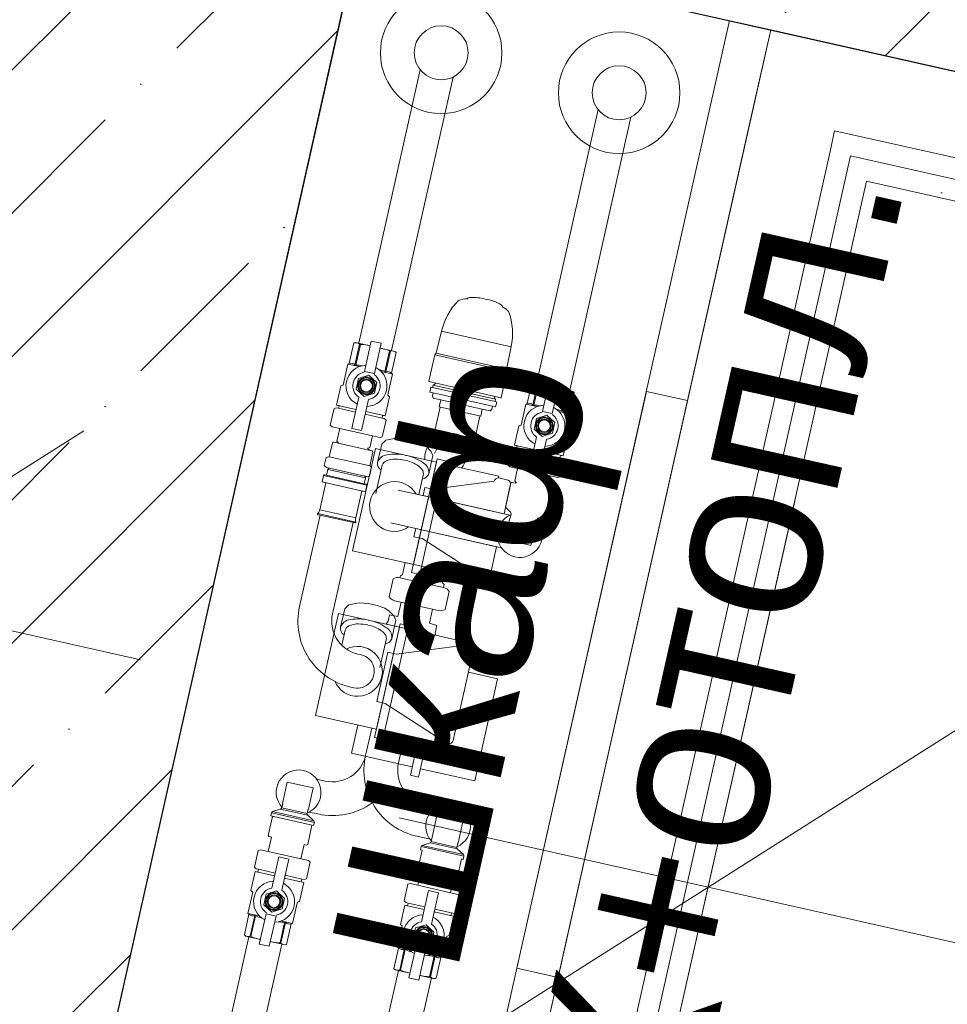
# Model space of a CAD drawing. Header units: millimetres. Extents: x -7145539 to 8272368, y 6117771 to 6337028.
# Tile 189 of 213: x -6867582 to -6867033, y 6145272 to 6145855. Entities that reach past the tile are written whole.
import ezdxf

# ---------------------------------------------------------------- set-up
doc = ezdxf.new("R2010")
doc.units = ezdxf.units.MM
doc.header["$MEASUREMENT"] = 0
for name, color, linetype in [('S - МОП.АР', 7, 'Continuous'), ('АР-Стены_внутренние_пилоны.АР', 7, 'Continuous'), ('АР-Стены_Перегородки_100_.АР', 7, 'Continuous'), ('АР-Стены_Перегородки_шахты_.АР', 7, 'Continuous'), ('АР-Чертеж-Размеры.АР', 7, 'Continuous')]:
    doc.layers.add(name, color=color, linetype=linetype)
for name, color, linetype, lineweight in [('АР-Стены_внутренние_пилоны.АР_Ном._пера__1', 7, 'Continuous', 15), ('АР-Стены_Перегородки_100_.АР_Ном._пера__1', 7, 'Continuous', 15), ('АР-Стены_Перегородки_шахты_.АР_Ном._пера__1', 7, 'Continuous', 15), ('АР-Чертеж-Размеры.АР_Ном._пера__1', 7, 'Continuous', 0), ('ИОС-Шахты и отверстия.АР_Ном._пера__1', 7, 'Continuous', 0)]:
    doc.layers.add(name, color=color, linetype=linetype, lineweight=lineweight)
doc.styles.add('РЎР“Р•РќР•Р\xa0Р\x98Р\xa0_РЎРўР\x98Р›Р¬_6', font='GOST_Common.ttf')
doc.styles.add('РЎР“Р•РќР•Р\xa0Р\x98Р\xa0_РЎРўР\x98Р›Р¬_8', font='arial.ttf')
doc.dimstyles.new('СГЕНЕРИР_СТИЛЬ__5', dxfattribs={"dimtxt": 150, "dimasz": 237.5, "dimexe": 0.18, "dimexo": 0.0625, "dimgap": 0, "dimtad": 1, "dimdec": 0, "dimzin": 0, "dimdsep": 46, "dimtxsty": 'РЎР“Р•РќР•Р\xa0Р\x98Р\xa0_РЎРўР\x98Р›Р¬_6', "dimblk": 'ARROWHEAD_6', "dimblk1": 'ARROWHEAD_6', "dimblk2": 'ARROWHEAD_6', "dimcen": 0.09, "dimse1": 1, "dimse2": 1, "dimclrd": 7, "dimclre": 7, "dimclrt": 7, "dimazin": 0, "dimtfac": 1, "dimtdec": 4, "dimtmove": 0, "dimatfit": 3, "dimfxl": 1, "dimtolj": 1, "dimtzin": 0, "dimarcsym": 0})
pattern_1 = [(45, (-6256761.35, 6562677.8), (-84.852814, 84.852814), []), (45, (-6256803.77, 6562720.22), (-84.852814, 84.852814), [90, -30, 0, -30])]
pattern_2 = [(0, (-6256761.35, 6562677.795), (0, 75), [0, -75])]

# ---------------------------------------------------------------- blocks, each defined once
blk = doc.blocks.new('Стена_252_1', base_point=(-6867479.01, 6145926.07))
at = {"layer": 'АР-Стены_Перегородки_100_.АР', "linetype": 'Continuous', "lineweight": 0, "true_color": 0x000000}
h = blk.add_hatch(dxfattribs=at)
h.set_pattern_fill('ЖЕЛЕЗОБЕТОН__PROJECT__0001', color=18, style=0, pattern_type=2)
h.set_pattern_definition(pattern_1)
h.paths.add_polyline_path([(-6867010.3, 6146025.78), (-6867337.61, 6146099.29), (-6867381.44, 6145904.15), (-6867054.13, 6145830.64)])
h = blk.add_hatch(dxfattribs=at)
h.set_pattern_fill('ЖЕЛЕЗОБЕТОН__PROJECT__0001', color=18, style=0, pattern_type=2)
h.set_pattern_definition(pattern_1)
h.paths.add_polyline_path([(-6867054.13, 6145830.64), (-6866858.99, 6145786.82), (-6867010.3, 6146025.78)])
at = {"layer": 'АР-Стены_Перегородки_100_.АР_Ном._пера__1', "color": 7, "linetype": 'Continuous', "lineweight": 30, "flags": 128}
blk.add_lwpolyline([(-6867381.44, 6145904.15), (-6866858.99, 6145786.82)], dxfattribs=at)
blk = doc.blocks.new('Стена_281_1', base_point=(-6867118.6, 6145819.5))
at = {"layer": 'АР-Стены_Перегородки_шахты_.АР', "linetype": 'Continuous', "lineweight": 0, "true_color": 0x000000}
h = blk.add_hatch(dxfattribs=at)
h.set_pattern_fill('ШТУКАТУРКА__ГИПС_03_0001', color=18, style=0, pattern_type=2)
h.set_pattern_definition(pattern_2)
h.paths.add_polyline_path([(-6867102.43, 6145777.43), (-6867090.23, 6145774.69), (-6867099.69, 6145789.63)])
h = blk.add_hatch(dxfattribs=at)
h.set_pattern_fill('ШТУКАТУРКА__ГИПС_03_0001', color=18, style=0, pattern_type=2)
h.set_pattern_definition(pattern_2)
h.paths.add_polyline_path([(-6867099.69, 6145789.63), (-6867090.23, 6145774.69), (-6867087.49, 6145786.89)])
h = blk.add_hatch(dxfattribs=at)
h.set_pattern_fill('ШТУКАТУРКА__ГИПС_03_0001', color=18, style=0, pattern_type=2)
h.set_pattern_definition(pattern_2)
h.paths.add_polyline_path([(-6867090.23, 6145774.69), (-6865404.67, 6145396.13), (-6865401.94, 6145408.32), (-6867087.49, 6145786.89)])
h = blk.add_hatch(dxfattribs=at)
h.set_pattern_fill('ШТУКАТУРКА__ГИПС_03_0001', color=18, style=0, pattern_type=2)
h.set_pattern_definition(pattern_2)
h.paths.add_polyline_path([(-6867092.97, 6145762.5), (-6867080.78, 6145759.76), (-6867090.23, 6145774.69)])
h = blk.add_hatch(dxfattribs=at)
h.set_pattern_fill('ШТУКАТУРКА__ГИПС_03_0001', color=18, style=0, pattern_type=2)
h.set_pattern_definition(pattern_2)
h.paths.add_polyline_path([(-6867090.23, 6145774.69), (-6867080.78, 6145759.76), (-6867078.04, 6145771.95)])
h = blk.add_hatch(dxfattribs=at)
h.set_pattern_fill('ШТУКАТУРКА__ГИПС_03_0001', color=18, style=0, pattern_type=2)
h.set_pattern_definition(pattern_2)
h.paths.add_polyline_path([(-6867080.78, 6145759.76), (-6865407.41, 6145383.93), (-6865404.67, 6145396.13), (-6867078.04, 6145771.95)])
at = {"layer": 'АР-Стены_Перегородки_шахты_.АР_Ном._пера__1', "color": 7, "linetype": 'Continuous', "lineweight": 0}
for p, q in [((-6867099.69, 6145789.63), (-6867102.43, 6145777.43)), ((-6867099.69, 6145789.63), (-6865401.94, 6145408.32)), ((-6867090.23, 6145774.69), (-6865404.67, 6145396.13))]:
    blk.add_line(p, q, dxfattribs=at)
at = {"layer": 'АР-Стены_Перегородки_шахты_.АР_Ном._пера__1', "color": 7, "linetype": 'Continuous', "lineweight": 0, "flags": 128}
for points in [[(-6867137.52, 6145849.37), (-6867148.48, 6145800.59)], [(-6865390.98, 6145457.11), (-6867137.52, 6145849.37)], [(-6867080.78, 6145759.76), (-6865407.41, 6145383.93)]]:
    blk.add_lwpolyline(points, dxfattribs=at)
blk = doc.blocks.new('Стена_282_1', base_point=(-6867293.91, 6145038.94))
at = {"layer": 'АР-Стены_Перегородки_шахты_.АР', "linetype": 'Continuous', "lineweight": 0, "true_color": 0x000000}
h = blk.add_hatch(dxfattribs=at)
h.set_pattern_fill('ШТУКАТУРКА__ГИПС_03_0001', color=18, style=0, pattern_type=2)
h.set_pattern_definition(pattern_2)
h.paths.add_polyline_path([(-6867102.43, 6145777.43), (-6867275, 6145009.07), (-6867262.8, 6145006.33), (-6867090.23, 6145774.69)])
h = blk.add_hatch(dxfattribs=at)
h.set_pattern_fill('ШТУКАТУРКА__ГИПС_03_0001', color=18, style=0, pattern_type=2)
h.set_pattern_definition(pattern_2)
h.paths.add_polyline_path([(-6867092.97, 6145762.5), (-6867265.54, 6144994.14), (-6867253.34, 6144991.4), (-6867080.78, 6145759.76)])
h = blk.add_hatch(dxfattribs=at)
h.set_pattern_fill('ШТУКАТУРКА__ГИПС_03_0001', color=18, style=0, pattern_type=2)
h.set_pattern_definition(pattern_2)
h.paths.add_polyline_path([(-6867277.74, 6144996.88), (-6867265.54, 6144994.14), (-6867275, 6145009.07)])
h = blk.add_hatch(dxfattribs=at)
h.set_pattern_fill('ШТУКАТУРКА__ГИПС_03_0001', color=18, style=0, pattern_type=2)
h.set_pattern_definition(pattern_2)
h.paths.add_polyline_path([(-6867275, 6145009.07), (-6867265.54, 6144994.14), (-6867262.8, 6145006.33)])
h = blk.add_hatch(dxfattribs=at)
h.set_pattern_fill('ШТУКАТУРКА__ГИПС_03_0001', color=18, style=0, pattern_type=2)
h.set_pattern_definition(pattern_2)
h.paths.add_polyline_path([(-6867268.28, 6144981.94), (-6867256.08, 6144979.2), (-6867265.54, 6144994.14)])
h = blk.add_hatch(dxfattribs=at)
h.set_pattern_fill('ШТУКАТУРКА__ГИПС_03_0001', color=18, style=0, pattern_type=2)
h.set_pattern_definition(pattern_2)
h.paths.add_polyline_path([(-6867265.54, 6144994.14), (-6867256.08, 6144979.2), (-6867253.34, 6144991.4)])
at = {"layer": 'АР-Стены_Перегородки_шахты_.АР_Ном._пера__1', "color": 7, "linetype": 'Continuous', "lineweight": 0}
for p, q in [((-6867099.69, 6145789.63), (-6867102.43, 6145777.43)), ((-6867264.04, 6145057.86), (-6867102.43, 6145777.43)), ((-6867262.8, 6145006.33), (-6867090.23, 6145774.69)), ((-6867275, 6145009.07), (-6867264.04, 6145057.86)), ((-6867323.78, 6145020.03), (-6867275, 6145009.07)), ((-6867265.54, 6144994.14), (-6867262.8, 6145006.33))]:
    blk.add_line(p, q, dxfattribs=at)
at = {"layer": 'АР-Стены_Перегородки_шахты_.АР_Ном._пера__1', "color": 7, "linetype": 'Continuous', "lineweight": 0, "flags": 128}
for points in [[(-6867148.48, 6145800.59), (-6867312.82, 6145068.81)], [(-6867256.08, 6144979.2), (-6867080.78, 6145759.76)], [(-6867256.08, 6144979.2), (-6867268.28, 6144981.94)]]:
    blk.add_lwpolyline(points, dxfattribs=at)
blk = doc.blocks.new('*D1208', base_point=(-6256761.35, 6562677.79))
at = {"layer": 'АР-Чертеж-Размеры.АР_Ном._пера__1', "color": 7, "linetype": 'Continuous', "lineweight": 0, "transparency": 16777216}
for p, q in [((-6867123.3, 6145570.42), (-6867226.02, 6145113.06)), ((-6867025.31, 6145436.31), (-6867324.01, 6145247.17)), ((-6867174.66, 6145341.74), (-6867357.6, 6145382.83)), ((-6865501.14, 6144965.89), (-6867174.66, 6145341.74)), ((-6865449.78, 6145194.56), (-6865552.5, 6144737.21)), ((-6865650.49, 6144871.31), (-6865351.79, 6145060.46)), ((-6865318.2, 6144924.8), (-6865501.14, 6144965.89))]:
    blk.add_line(p, q, dxfattribs=at)
at = {"layer": 'АР-Чертеж-Размеры.АР_Ном._пера__1', "color": 7, "lineweight": 0, "transparency": 16777216, "insert": (-6866534.42, 6145228.7), "char_height": 150, "attachment_point": 7, "rotation": 347.34194, "style": 'РЎР“Р•РќР•Р\xa0Р\x98Р\xa0_РЎРўР\x98Р›Р¬_6'}
blk.add_mtext('\\A1;{\\pql;\\fGOST Common|b0|i0|c204|p0;\\W1.000000;1\xa0715}', dxfattribs=at)
blk = doc.blocks.new('ARROWHEAD_6')
at = {"color": 0, "linetype": 'Continuous', "lineweight": 0}
for p, q in [((-0.5, -0.5), (0.5, 0.5)), ((0, 0), (-1, 0))]:
    blk.add_line(p, q, dxfattribs=at)
blk = doc.blocks.new('*D1297', base_point=(-6256761.35, 6562677.79))
at = {"layer": 'АР-Чертеж-Размеры.АР_Ном._пера__1', "color": 7, "linetype": 'Continuous', "lineweight": 0, "transparency": 16777216}
for p, q in [((-6869584.16, 6145701.81), (-6869481.44, 6146159.16)), ((-6869383.44, 6146025.05), (-6869682.15, 6145835.91)), ((-6869715.74, 6145971.57), (-6869532.8, 6145930.48)), ((-6869532.8, 6145930.48), (-6867693.77, 6145517.45)), ((-6867745.13, 6145288.77), (-6867642.41, 6145746.13)), ((-6867843.13, 6145422.88), (-6867544.42, 6145612.02)), ((-6867693.77, 6145517.45), (-6867510.83, 6145476.36))]:
    blk.add_line(p, q, dxfattribs=at)
at = {"layer": 'АР-Чертеж-Размеры.АР_Ном._пера__1', "color": 7, "lineweight": 0, "transparency": 16777216, "insert": (-6868824.58, 6145802.17), "char_height": 150, "attachment_point": 7, "rotation": 347.34172, "style": 'РЎР“Р•РќР•Р\xa0Р\x98Р\xa0_РЎРўР\x98Р›Р¬_6'}
blk.add_mtext('\\A1;{\\pql;\\fGOST Common|b0|i0|c204|p0;\\W1.000000;1\xa0885}', dxfattribs=at)
blk = doc.blocks.new('Стена_341_1', base_point=(-6867479.01, 6145926.07))
at = {"layer": 'АР-Стены_внутренние_пилоны.АР', "linetype": 'Continuous', "lineweight": 0, "true_color": 0x000000}
h = blk.add_hatch(dxfattribs=at)
h.set_pattern_fill('ЖЕЛЕЗОБЕТОН__PROJECT__0001', color=18, style=0, pattern_type=2)
h.set_pattern_definition(pattern_1)
h.paths.add_polyline_path([(-6867576.58, 6145947.98), (-6867790.24, 6144996.68), (-6867653.64, 6144966), (-6867595.1, 6144952.85), (-6867381.44, 6145904.15)])
at = {"layer": 'АР-Стены_внутренние_пилоны.АР_Ном._пера__1', "color": 7, "linetype": 'Continuous', "lineweight": 30, "flags": 128}
blk.add_lwpolyline([(-6867595.1, 6144952.85), (-6867381.44, 6145904.15)], dxfattribs=at)

msp = doc.modelspace()

# ---------------------------------------------------------------- linework, layer by layer
at = {"layer": 'S - МОП.АР', "color": 254, "linetype": 'Continuous', "lineweight": 0, "true_color": 0xdadada, "flags": 128}
msp.add_lwpolyline([(-6863154.45, 6143479.59), (-6865428.16, 6143990.25), (-6865375.56, 6144224.43), (-6865356.05, 6144220.04), (-6865356.05, 6144220.05), (-6865653.66, 6144286.84), (-6865407.27, 6145383.9), (-6867080.78, 6145759.76), (-6867256.08, 6144979.2), (-6867553.67, 6145046.04), (-6867831.83, 6143807.56)], dxfattribs=at)
at = {"layer": 'ИОС-Шахты и отверстия.АР_Ном._пера__1', "color": 7, "linetype": 'Continuous', "lineweight": 0}
for p, q in [((-6867381.44, 6145904.15), (-6867556.75, 6145123.6)), ((-6867137.52, 6145849.37), (-6867381.44, 6145904.15)), ((-6867337.22, 6145074.29), (-6867161.91, 6145854.85)), ((-6867312.82, 6145068.81), (-6867137.52, 6145849.37)), ((-6867345.24, 6145825.78), (-6867381.6, 6145663.84)), ((-6867325.72, 6145821.4), (-6867362.09, 6145659.46)), ((-6867239.84, 6145802.11), (-6867276.25, 6145640)), ((-6867220.32, 6145797.73), (-6867256.84, 6145635.14)), ((-6867383.23, 6145624.68), (-6867394.71, 6145627.26)), ((-6867383.59, 6145623.06), (-6867393.53, 6145625.3)), ((-6867365.89, 6145620.78), (-6867377.37, 6145623.36)), ((-6867367.8, 6145619.52), (-6867377.74, 6145621.75)), ((-6867392.86, 6145613.36), (-6867373.5, 6145609.01)), ((-6867396.31, 6145605.22), (-6867373.87, 6145600.18)), ((-6867370.44, 6145593.24), (-6867367.99, 6145604.12)), ((-6867277.83, 6145601.01), (-6867289.31, 6145603.58)), ((-6867278.19, 6145599.39), (-6867288.13, 6145601.62)), ((-6867260.5, 6145597.11), (-6867271.98, 6145599.69)), ((-6867374.87, 6145591.17), (-6867399.01, 6145596.6)), ((-6867262.4, 6145595.85), (-6867272.34, 6145598.08)), ((-6867400.68, 6145590.31), (-6867376.29, 6145584.83)), ((-6867377.53, 6145584.1), (-6867399.87, 6145589.12)), ((-6867371.46, 6145574.88), (-6867367.72, 6145591.61)), ((-6867287.47, 6145589.69), (-6867268.1, 6145585.34)), ((-6867402.47, 6145585.56), (-6867376.71, 6145579.78)), ((-6867378.3, 6145580.67), (-6867400.64, 6145585.69)), ((-6867343.28, 6145586.61), (-6867346.02, 6145574.21)), ((-6867340.19, 6145572.91), (-6867358.21, 6145576.95)), ((-6867292.1, 6145562.1), (-6867340.19, 6145572.91)), ((-6867404.46, 6145562.06), (-6867416.58, 6145508.08)), ((-6867384.95, 6145557.68), (-6867397.08, 6145503.69)), ((-6867296.98, 6145542.7), (-6867362.59, 6145557.44)), ((-6867392.35, 6145495.67), (-6867389.91, 6145506.54)), ((-6867357.07, 6145497.78), (-6867372.19, 6145430.45)), ((-6867367.33, 6145429.36), (-6867352.21, 6145496.69)), ((-6867352.21, 6145496.69), (-6867357.07, 6145497.78)), ((-6867391.64, 6145485.06), (-6867389.64, 6145494.04)), ((-6867365.19, 6145489.04), (-6867369.04, 6145471.9)), ((-6867372.19, 6145430.45), (-6867367.33, 6145429.36)), ((-6867408.31, 6145378.27), (-6867433.68, 6145383.97)), ((-6867433.25, 6145385.9), (-6867407.88, 6145380.2)), ((-6867408.15, 6145381.07), (-6867432.63, 6145386.57)), ((-6867427.9, 6145388.04), (-6867411.8, 6145384.43)), ((-6867412.09, 6145385.39), (-6867427.22, 6145388.78)), ((-6867319.55, 6145361.09), (-6867344.03, 6145366.58)), ((-6867339.3, 6145368.06), (-6867323.2, 6145364.45)), ((-6867323.49, 6145365.4), (-6867338.62, 6145368.8)), ((-6867435.26, 6145362.9), (-6867415.9, 6145358.55)), ((-6867344.65, 6145365.91), (-6867319.28, 6145360.22)), ((-6867431.39, 6145348.55), (-6867442.87, 6145351.13)), ((-6867431.03, 6145350.16), (-6867440.97, 6145352.4)), ((-6867415.24, 6145346.62), (-6867425.18, 6145348.85)), ((-6867414.06, 6145344.66), (-6867425.54, 6145347.24)), ((-6867346.66, 6145342.92), (-6867327.3, 6145338.57)), ((-6867342.43, 6145330.18), (-6867352.36, 6145332.41)), ((-6867342.79, 6145328.57), (-6867354.27, 6145331.15)), ((-6867325.46, 6145324.68), (-6867336.94, 6145327.25)), ((-6867326.64, 6145326.64), (-6867336.58, 6145328.87)), ((-6867471.97, 6145199.8), (-6867446.67, 6145312.45)), ((-6867452.45, 6145195.42), (-6867427.16, 6145308.07)), ((-6867383.36, 6145179.9), (-6867358.07, 6145292.47)), ((-6867363.84, 6145175.52), (-6867338.56, 6145288.09))]:
    msp.add_line(p, q, dxfattribs=at)
for points in [[(-6867337.65, 6145606.83), (-6867333.34, 6145626), (-6867333.86, 6145626.11), (-6867332.92, 6145630.32), (-6867337.45, 6145631.34), (-6867337.9, 6145632.77), (-6867337.53, 6145634.43), (-6867339.47, 6145634.86), (-6867338.81, 6145637.79), (-6867337.85, 6145637.57), (-6867337.52, 6145639.03), (-6867335.73, 6145640.17), (-6867339.87, 6145641.1), (-6867340.06, 6145641.4), (-6867336.55, 6145656.97, -0.18889), (-6867335.68, 6145657.91), (-6867332.52, 6145670.93, -0.144523), (-6867322.51, 6145689.06, -0.153994), (-6867317.35, 6145690.13, -0.223601), (-6867315.43, 6145690.89, -0.076218), (-6867306.62, 6145689.98, -0.107766), (-6867297.19, 6145686.48, -0.217609), (-6867296.46, 6145685.34, -0.108187), (-6867292.8, 6145682.63, -0.144955), (-6867291.36, 6145661.68), (-6867294.07, 6145648.56, -0.213187), (-6867293.7, 6145647.21), (-6867297.17, 6145631.76), (-6867297.47, 6145631.57), (-6867301.61, 6145632.5), (-6867300.48, 6145630.71), (-6867300.81, 6145629.25), (-6867299.88, 6145629.04), (-6867300.54, 6145626.12), (-6867302.44, 6145626.55), (-6867302.81, 6145624.89), (-6867303.83, 6145623.79), (-6867308.39, 6145624.81), (-6867309.34, 6145620.61), (-6867333.86, 6145626.11)], [(-6867384.48, 6145664, -0.267304), (-6867381.06, 6145663.24), (-6867380.55, 6145663.12, -0.075295), (-6867374.79, 6145662.25)], [(-6867359.42, 6145658.38, 0.267304), (-6867362.84, 6145659.14), (-6867363.35, 6145659.26, 0.075295), (-6867368.94, 6145660.94)], [(-6867383.81, 6145651.02, 0.267236), (-6867387.23, 6145651.78), (-6867388.03, 6145651.53)], [(-6867383.3, 6145650.9, -0.049494), (-6867379.45, 6145650.53)], [(-6867366.1, 6145647.04, 0.049494), (-6867369.73, 6145648.35)], [(-6867365.59, 6145646.92, -0.267236), (-6867362.17, 6145646.16), (-6867361.55, 6145645.59)], [(-6867279.08, 6145640.33, -0.267304), (-6867275.67, 6145639.56), (-6867275.15, 6145639.45, -0.075295), (-6867269.39, 6145638.58)], [(-6867254.03, 6145634.7, 0.267304), (-6867257.44, 6145635.47), (-6867257.96, 6145635.59, 0.075295), (-6867263.54, 6145637.27)], [(-6867278.41, 6145627.35, 0.267236), (-6867281.83, 6145628.11), (-6867282.63, 6145627.86)], [(-6867277.9, 6145627.23, -0.049494), (-6867274.05, 6145626.86)], [(-6867260.7, 6145623.37, 0.049494), (-6867264.33, 6145624.68)], [(-6867260.19, 6145623.25, -0.267236), (-6867256.77, 6145622.49), (-6867256.15, 6145621.92)], [(-6867368.34, 6145588.86, -0.34341), (-6867370.44, 6145593.24, -0.314934), (-6867364.65, 6145597.8, -0.105408), (-6867353.6, 6145597.46, -0.106561), (-6867343.68, 6145593.19, -0.321167), (-6867340.12, 6145586.8, -0.287384), (-6867343.96, 6145583.38)], [(-6867390.25, 6145491.28, -0.34341), (-6867392.35, 6145495.67, -0.314934), (-6867386.56, 6145500.23, -0.105408), (-6867375.52, 6145499.88, -0.106561), (-6867365.59, 6145495.62, -0.321167), (-6867362.03, 6145489.22, -0.287384), (-6867365.87, 6145485.81)], [(-6867406.58, 6145405.82), (-6867401.42, 6145404.66, 0.413714), (-6867377.52, 6145419.79), (-6867373.88, 6145435.96)], [(-6867334.76, 6145389.69), (-6867342.87, 6145391.51, -0.414214), (-6867358, 6145415.41), (-6867354.37, 6145431.58)], [(-6867377.52, 6145419.79, 0.414214), (-6867347.25, 6145372), (-6867339.32, 6145370.22)], [(-6867410.96, 6145386.31), (-6867405.81, 6145385.15, 0.215316), (-6867373.56, 6145391.79)], [(-6867443.18, 6145324.99, -0.267236), (-6867446.6, 6145325.76), (-6867447.21, 6145326.33)], [(-6867442.67, 6145324.87, 0.049494), (-6867439.03, 6145323.57)], [(-6867425.47, 6145321.01, -0.049494), (-6867429.32, 6145321.38)], [(-6867424.96, 6145320.9, 0.267236), (-6867421.54, 6145320.13), (-6867420.74, 6145320.38)], [(-6867449.34, 6145313.54, 0.267304), (-6867445.93, 6145312.77), (-6867445.41, 6145312.65, 0.075295), (-6867439.83, 6145310.98)], [(-6867424.29, 6145307.91, -0.267304), (-6867427.7, 6145308.68), (-6867428.22, 6145308.79, -0.075295), (-6867433.98, 6145309.66)], [(-6867354.58, 6145305.01, -0.267236), (-6867358, 6145305.77), (-6867358.61, 6145306.34)], [(-6867354.07, 6145304.89, 0.049494), (-6867350.43, 6145303.58)], [(-6867336.87, 6145301.03, -0.049494), (-6867340.71, 6145301.4)], [(-6867336.36, 6145300.91, 0.267236), (-6867332.94, 6145300.15), (-6867332.14, 6145300.4)], [(-6867360.74, 6145293.55, 0.267304), (-6867357.32, 6145292.79), (-6867356.81, 6145292.67, 0.075295), (-6867351.23, 6145290.99)], [(-6867335.68, 6145287.93, -0.267304), (-6867339.1, 6145288.69), (-6867339.61, 6145288.81, -0.075295), (-6867345.38, 6145289.68)]]:
    msp.add_lwpolyline(points, format="xyb", dxfattribs=at)
for points in [[(-6867332.52, 6145670.93), (-6867291.36, 6145661.68)], [(-6867374.15, 6145665.1), (-6867378.17, 6145647.19), (-6867372.32, 6145645.87), (-6867368.29, 6145663.79)], [(-6867381.06, 6145663.24), (-6867383.81, 6145651.02), (-6867383.3, 6145650.9)], [(-6867380.55, 6145663.12), (-6867383.3, 6145650.9)], [(-6867363.35, 6145659.26), (-6867366.1, 6145647.04)], [(-6867362.84, 6145659.14), (-6867365.59, 6145646.92), (-6867366.1, 6145647.04)], [(-6867294.07, 6145648.56), (-6867335.68, 6145657.91)], [(-6867336.55, 6145656.97), (-6867293.7, 6145647.21)], [(-6867388.03, 6145651.53), (-6867381.26, 6145650.01)], [(-6867361.55, 6145645.59), (-6867368.32, 6145647.11)], [(-6867268.1, 6145585.34), (-6867263.58, 6145584.33), (-6867262.24, 6145584.74), (-6867260.03, 6145594.6), (-6867261.06, 6145595.55), (-6867262.4, 6145595.85), (-6867262.04, 6145597.46), (-6867260.5, 6145597.11), (-6867257.95, 6145608.47), (-6867258.96, 6145609.41), (-6867258.68, 6145610.69), (-6867258.67, 6145610.69), (-6867256.15, 6145621.92), (-6867256.77, 6145622.49), (-6867254.03, 6145634.7), (-6867254.73, 6145635.35), (-6867263.52, 6145637.33), (-6867262.9, 6145640.12), (-6867268.75, 6145641.43), (-6867269.38, 6145638.64), (-6867278.17, 6145640.62), (-6867279.08, 6145640.33), (-6867281.83, 6145628.11), (-6867282.63, 6145627.86), (-6867285.44, 6145615.35), (-6867286.76, 6145614.94), (-6867289.31, 6145603.58), (-6867287.77, 6145603.24), (-6867288.13, 6145601.62), (-6867289.47, 6145601.93), (-6867290.81, 6145601.51), (-6867293.02, 6145591.66), (-6867291.99, 6145590.71), (-6867287.47, 6145589.69)], [(-6867268.75, 6145641.43), (-6867272.78, 6145623.51), (-6867266.92, 6145622.2), (-6867262.9, 6145640.12)], [(-6867337.85, 6145637.57), (-6867300.81, 6145629.25)], [(-6867302.44, 6145626.55), (-6867337.53, 6145634.43)], [(-6867300.48, 6145630.71), (-6867337.52, 6145639.03)], [(-6867335.73, 6145640.17), (-6867301.61, 6145632.5)], [(-6867275.67, 6145639.56), (-6867278.41, 6145627.35), (-6867277.9, 6145627.23)], [(-6867275.15, 6145639.45), (-6867277.9, 6145627.23)], [(-6867257.96, 6145635.59), (-6867260.7, 6145623.37)], [(-6867257.44, 6145635.47), (-6867260.19, 6145623.25), (-6867260.7, 6145623.37)], [(-6867381.6, 6145631.92), (-6867385.75, 6145613.44), (-6867379.9, 6145612.12), (-6867375.75, 6145630.6)], [(-6867332.92, 6145630.32), (-6867308.39, 6145624.81)], [(-6867282.63, 6145627.86), (-6867275.86, 6145626.34)], [(-6867256.15, 6145621.92), (-6867262.92, 6145623.44)], [(-6867309.83, 6145620.72), (-6867314.1, 6145601.48)], [(-6867367.99, 6145604.12), (-6867365.53, 6145606.48), (-6867359.43, 6145607.73), (-6867353.83, 6145607.27), (-6867348.74, 6145606.13), (-6867344.26, 6145604.55), (-6867341.68, 6145602.87), (-6867338.82, 6145600.03), (-6867337.73, 6145597.41), (-6867340.36, 6145585.68)], [(-6867276.2, 6145608.25), (-6867280.35, 6145589.77), (-6867274.5, 6145588.45), (-6867270.35, 6145606.93)], [(-6867298.84, 6145584.09), (-6867298.58, 6145585.08), (-6867330.73, 6145592.31)], [(-6867268.1, 6145585.34), (-6867270.03, 6145576.78), (-6867268.52, 6145576.45), (-6867268.12, 6145575.81), (-6867270.66, 6145564.49), (-6867269.69, 6145564.27), (-6867270.12, 6145562.35), (-6867270.74, 6145561.68), (-6867275.47, 6145560.2), (-6867276.15, 6145559.46), (-6867279.58, 6145544.19), (-6867280.98, 6145544.51), (-6867294.85, 6145547.62), (-6867292, 6145560.31), (-6867291.85, 6145560.27), (-6867291.28, 6145562.86), (-6867291.68, 6145563.92), (-6867294.73, 6145566.72), (-6867291.83, 6145579.63), (-6867291.54, 6145581.07), (-6867290.9, 6145581.47), (-6867289, 6145581.05), (-6867288.14, 6145581.26), (-6867289.17, 6145582.1), (-6867287.47, 6145589.69)], [(-6867403.34, 6145581.69), (-6867377.58, 6145575.9)], [(-6867404.73, 6145565.24), (-6867383.36, 6145560.44)], [(-6867383.27, 6145557.99), (-6867405.85, 6145563.06)], [(-6867383.27, 6145557.99), (-6867405.85, 6145563.06)], [(-6867344.32, 6145531.81), (-6867312.17, 6145524.59), (-6867311.79, 6145525.55)], [(-6867331.35, 6145519.22), (-6867357.18, 6145525.02)], [(-6867389.91, 6145506.54), (-6867387.45, 6145508.91), (-6867381.34, 6145510.16), (-6867375.75, 6145509.7), (-6867370.65, 6145508.55), (-6867366.17, 6145506.97), (-6867363.6, 6145505.3), (-6867360.74, 6145502.46), (-6867359.64, 6145499.84), (-6867362.28, 6145488.1)], [(-6867360.24, 6145511.39), (-6867334.41, 6145505.59)], [(-6867352.65, 6145494.73), (-6867320.49, 6145487.51), (-6867320.75, 6145486.51)], [(-6867345.04, 6145411.92), (-6867312.89, 6145404.7), (-6867299.3, 6145465.19), (-6867316.61, 6145469.07)], [(-6867382.18, 6145437.82), (-6867385.94, 6145421.11), (-6867349.9, 6145413.01)], [(-6867366.23, 6145434.24), (-6867334.08, 6145427.02), (-6867333.89, 6145428.03)], [(-6867415.9, 6145358.55), (-6867411.38, 6145357.54), (-6867410.35, 6145356.59), (-6867412.56, 6145346.74), (-6867413.9, 6145346.32), (-6867415.24, 6145346.62), (-6867415.6, 6145345), (-6867414.06, 6145344.66), (-6867416.61, 6145333.3), (-6867417.93, 6145332.89), (-6867418.22, 6145331.61), (-6867420.74, 6145320.38), (-6867421.54, 6145320.13), (-6867424.29, 6145307.91), (-6867425.19, 6145307.63), (-6867433.99, 6145309.6), (-6867434.62, 6145306.81), (-6867440.47, 6145308.12), (-6867439.85, 6145310.92), (-6867448.64, 6145312.89), (-6867449.34, 6145313.54), (-6867446.6, 6145325.76), (-6867447.21, 6145326.33), (-6867444.4, 6145338.83), (-6867445.42, 6145339.77), (-6867442.87, 6145351.13), (-6867441.33, 6145350.78), (-6867440.97, 6145352.4), (-6867442.31, 6145352.7), (-6867443.34, 6145353.65), (-6867441.13, 6145363.5), (-6867439.79, 6145363.92), (-6867435.26, 6145362.9)], [(-6867433.02, 6145341.31), (-6867428.87, 6145359.79), (-6867423.02, 6145358.47), (-6867427.17, 6145339.99)], [(-6867327.3, 6145338.57), (-6867322.78, 6145337.55), (-6867321.75, 6145336.6), (-6867323.96, 6145326.75), (-6867325.3, 6145326.33), (-6867326.64, 6145326.64), (-6867327, 6145325.02), (-6867325.46, 6145324.68), (-6867328.01, 6145313.32), (-6867329.33, 6145312.91), (-6867329.62, 6145311.62), (-6867329.61, 6145311.62), (-6867332.14, 6145300.4), (-6867332.94, 6145300.15), (-6867335.68, 6145287.93), (-6867336.59, 6145287.64), (-6867345.39, 6145289.62), (-6867346.02, 6145286.83), (-6867351.87, 6145288.14), (-6867351.24, 6145290.93), (-6867360.04, 6145292.91), (-6867360.74, 6145293.55), (-6867358, 6145305.77), (-6867358.61, 6145306.34), (-6867355.8, 6145318.85), (-6867356.82, 6145319.79), (-6867354.27, 6145331.15), (-6867352.73, 6145330.8), (-6867352.36, 6145332.41), (-6867353.71, 6145332.71), (-6867354.74, 6145333.66), (-6867352.52, 6145343.52), (-6867351.19, 6145343.93), (-6867346.66, 6145342.92)], [(-6867344.42, 6145321.33), (-6867340.27, 6145339.81), (-6867334.41, 6145338.49), (-6867338.56, 6145320.01)], [(-6867447.21, 6145326.33), (-6867440.45, 6145324.81)], [(-6867440.47, 6145308.12), (-6867436.45, 6145326.04), (-6867430.59, 6145324.73), (-6867434.62, 6145306.81)], [(-6867445.93, 6145312.77), (-6867443.18, 6145324.99), (-6867442.67, 6145324.87)], [(-6867445.41, 6145312.65), (-6867442.67, 6145324.87)], [(-6867428.22, 6145308.79), (-6867425.47, 6145321.01)], [(-6867427.7, 6145308.68), (-6867424.96, 6145320.9), (-6867425.47, 6145321.01)], [(-6867420.74, 6145320.38), (-6867427.51, 6145321.9)], [(-6867358.61, 6145306.34), (-6867351.85, 6145304.82)], [(-6867357.32, 6145292.79), (-6867354.58, 6145305.01), (-6867354.07, 6145304.89)], [(-6867356.81, 6145292.67), (-6867354.07, 6145304.89)], [(-6867351.87, 6145288.14), (-6867347.85, 6145306.06), (-6867341.99, 6145304.75), (-6867346.02, 6145286.83)], [(-6867339.61, 6145288.81), (-6867336.87, 6145301.03)], [(-6867339.1, 6145288.69), (-6867336.36, 6145300.91), (-6867336.87, 6145301.03)], [(-6867332.14, 6145300.4), (-6867338.91, 6145301.92)]]:
    msp.add_lwpolyline(points, dxfattribs=at)
for points in [[(-6867383.57, 6145664.29), (-6867384.48, 6145664), (-6867387.23, 6145651.78), (-6867388.03, 6145651.53), (-6867390.84, 6145639.02), (-6867392.16, 6145638.61), (-6867394.71, 6145627.26), (-6867393.16, 6145626.91), (-6867393.53, 6145625.3), (-6867394.87, 6145625.6), (-6867396.21, 6145625.18), (-6867398.42, 6145615.33), (-6867397.39, 6145614.38), (-6867392.86, 6145613.36), (-6867394.57, 6145605.77), (-6867393.54, 6145604.93), (-6867394.57, 6145604.83), (-6867396.31, 6145605.22, 0.414214), (-6867397.21, 6145604.65), (-6867399.01, 6145596.6), (-6867399.26, 6145596.65), (-6867400.98, 6145596.13), (-6867402.01, 6145591.52), (-6867400.68, 6145590.31), (-6867398.75, 6145589.88, 0.39559), (-6867399.87, 6145589.12), (-6867400.64, 6145585.69), (-6867401.84, 6145585.96, 0.415192), (-6867402.47, 6145585.56), (-6867403.34, 6145581.69), (-6867401.14, 6145581.19), (-6867404.73, 6145565.24), (-6867404.89, 6145564.66, -0.097856), (-6867405.85, 6145563.06, 0.573555), (-6867405.62, 6145562.32), (-6867383.8, 6145557.42, 0.573436), (-6867383.27, 6145557.99, -0.12888), (-6867383.36, 6145560.44), (-6867379.77, 6145576.39), (-6867377.58, 6145575.9), (-6867376.71, 6145579.78, 0.415822), (-6867377.11, 6145580.41), (-6867378.3, 6145580.67), (-6867377.53, 6145584.1, 0.391853), (-6867378.2, 6145585.26), (-6867376.29, 6145584.83), (-6867375.3, 6145585.14), (-6867374.1, 6145590.48), (-6867374.87, 6145591.17), (-6867375.11, 6145591.23), (-6867373.3, 6145599.28, 0.414214), (-6867373.87, 6145600.18), (-6867375.92, 6145600.64), (-6867375.35, 6145600.79), (-6867375.33, 6145600.89), (-6867376.37, 6145601.75), (-6867375.06, 6145602.06), (-6867373.5, 6145609.01), (-6867368.98, 6145608), (-6867367.64, 6145608.42), (-6867365.43, 6145618.27), (-6867366.46, 6145619.22), (-6867367.8, 6145619.52), (-6867367.44, 6145621.13), (-6867365.89, 6145620.78), (-6867363.34, 6145632.14), (-6867364.36, 6145633.08), (-6867364.07, 6145634.36), (-6867361.55, 6145645.59), (-6867362.17, 6145646.16), (-6867359.42, 6145658.38), (-6867360.12, 6145659.02), (-6867368.92, 6145661), (-6867368.29, 6145663.79), (-6867374.15, 6145665.1), (-6867374.78, 6145662.31)], [(-6867295.52, 6145562.87), (-6867291.68, 6145579.95, 0.349839), (-6867293.02, 6145582.73), (-6867298.65, 6145584.06, 0.398821), (-6867301.42, 6145582.14), (-6867337.48, 6145577.39), (-6867342.36, 6145578.48), (-6867343.45, 6145573.64)], [(-6867299.9, 6145543.36), (-6867303.73, 6145526.28, -0.349839), (-6867306.14, 6145524.34), (-6867311.79, 6145525.55, -0.398821), (-6867313.48, 6145528.47), (-6867344.04, 6145548.18), (-6867348.92, 6145549.28), (-6867347.83, 6145554.12)], [(-6867354.01, 6145533.99), (-6867355.58, 6145526.99), (-6867356.91, 6145526.2), (-6867357.18, 6145525.02, 0.1886), (-6867361.17, 6145524.38), (-6867363.58, 6145513.68, 0.222648), (-6867359.14, 6145511.15), (-6867356.5, 6145510.55), (-6867358.47, 6145502.03), (-6867363.32, 6145503.12), (-6867364.16, 6145499.4), (-6867365.24, 6145497.93), (-6867365.32, 6145497.54), (-6867335.94, 6145490.98), (-6867336.29, 6145492.27), (-6867335.27, 6145496.82), (-6867339.73, 6145498.12), (-6867337.87, 6145506.37), (-6867334.41, 6145505.59, 0.1886), (-6867330.42, 6145506.23), (-6867328.01, 6145516.94, 0.1886), (-6867331.35, 6145519.22), (-6867330.95, 6145521), (-6867331.99, 6145522.04), (-6867330.49, 6145528.71)], [(-6867364.27, 6145480.91), (-6867370.83, 6145451.71), (-6867365.95, 6145450.61), (-6867335.41, 6145430.9, 0.368919), (-6867333.89, 6145428.03), (-6867328.64, 6145426.82, 0.414214), (-6867325.65, 6145428.71), (-6867313.54, 6145482.76, 0.368919), (-6867315.49, 6145485.36), (-6867320.37, 6145486.46, 0.414214), (-6867323.35, 6145484.57), (-6867359.4, 6145479.82)], [(-6867435.26, 6145362.9), (-6867433.34, 6145371.46), (-6867434.85, 6145371.8), (-6867435.25, 6145372.43), (-6867432.71, 6145383.75), (-6867433.68, 6145383.97), (-6867433.25, 6145385.9, -0.267016), (-6867432.63, 6145386.57), (-6867427.9, 6145388.04, 0.26843), (-6867427.22, 6145388.78), (-6867426.64, 6145391.37), (-6867426.79, 6145391.4), (-6867423.94, 6145404.08), (-6867408.52, 6145400.62), (-6867411.37, 6145387.94), (-6867411.52, 6145387.97), (-6867412.09, 6145385.39, 0.274926), (-6867411.8, 6145384.43), (-6867408.15, 6145381.07, -0.267949), (-6867407.88, 6145380.2), (-6867408.31, 6145378.27), (-6867409.29, 6145378.49), (-6867411.83, 6145367.17), (-6867412.47, 6145366.77), (-6867413.98, 6145367.11), (-6867415.9, 6145358.55)], [(-6867346.66, 6145342.92), (-6867344.74, 6145351.48), (-6867346.24, 6145351.81), (-6867346.65, 6145352.45), (-6867344.1, 6145363.77), (-6867345.08, 6145363.99), (-6867344.65, 6145365.91, -0.267016), (-6867344.03, 6145366.58), (-6867339.3, 6145368.06, 0.26843), (-6867338.62, 6145368.8), (-6867338.04, 6145371.38), (-6867338.18, 6145371.42), (-6867335.34, 6145384.1), (-6867319.92, 6145380.64), (-6867322.77, 6145367.95), (-6867322.91, 6145367.99), (-6867323.49, 6145365.4, 0.274926), (-6867323.2, 6145364.45), (-6867319.55, 6145361.09, -0.267949), (-6867319.28, 6145360.22), (-6867319.71, 6145358.29), (-6867320.69, 6145358.51), (-6867323.23, 6145347.19), (-6867323.86, 6145346.79), (-6867325.38, 6145347.13), (-6867327.3, 6145338.57)]]:
    msp.add_lwpolyline(points, format="xyb", close=True, dxfattribs=at)
for points in [[(-6867375.61, 6145644.89), (-6867381.75, 6145642.97), (-6867383.16, 6145636.7), (-6867378.43, 6145632.34), (-6867372.3, 6145634.26), (-6867370.89, 6145640.53)], [(-6867287.91, 6145293.82), (-6867211.22, 6145635.32), (-6867186.82, 6145629.84), (-6867263.52, 6145288.35)], [(-6867270.22, 6145621.22), (-6867276.35, 6145619.3), (-6867277.76, 6145613.03), (-6867273.03, 6145608.67), (-6867266.9, 6145610.59), (-6867265.49, 6145616.86)], [(-6867385.21, 6145541), (-6867371.63, 6145601.49), (-6867335.59, 6145593.4), (-6867349.18, 6145532.9)], [(-6867335.15, 6145595.35), (-6867350.27, 6145528.02), (-6867345.42, 6145526.93), (-6867330.3, 6145594.26)], [(-6867393.58, 6145503.89), (-6867407.16, 6145443.43), (-6867371.09, 6145435.33), (-6867357.51, 6145495.79)], [(-6867346.15, 6145429.73), (-6867351, 6145408.14), (-6867346.14, 6145407.04), (-6867341.29, 6145428.64)], [(-6867433.15, 6145327.03), (-6867437.88, 6145331.38), (-6867436.47, 6145337.66), (-6867430.34, 6145339.57), (-6867425.61, 6145335.22), (-6867427.02, 6145328.94)], [(-6867344.55, 6145307.04), (-6867349.28, 6145311.4), (-6867347.87, 6145317.67), (-6867341.73, 6145319.59), (-6867337.01, 6145315.23), (-6867338.42, 6145308.96)]]:
    msp.add_lwpolyline(points, close=True, dxfattribs=at)
for centre, radius in [((-6867332.74, 6145835.77), 36), ((-6867332.74, 6145835.77), 16), ((-6867227.34, 6145812.1), 36), ((-6867227.34, 6145812.1), 16), ((-6867377.02, 6145638.61), 5.2), ((-6867377.02, 6145638.61), 4.7), ((-6867377.02, 6145638.61), 4), ((-6867377.02, 6145638.61), 3.5), ((-6867271.63, 6145614.94), 5.2), ((-6867271.63, 6145614.94), 4.7), ((-6867271.63, 6145614.94), 4), ((-6867271.63, 6145614.94), 3.5), ((-6867431.74, 6145333.3), 5.2), ((-6867431.74, 6145333.3), 4.7), ((-6867431.74, 6145333.3), 4), ((-6867431.74, 6145333.3), 3.5), ((-6867343.14, 6145313.32), 5.2), ((-6867343.14, 6145313.32), 4.7), ((-6867343.14, 6145313.32), 4), ((-6867343.14, 6145313.32), 3.5)]:
    msp.add_circle(centre, radius, dxfattribs=at)
for centre, radius, start, end in [((-6867377.02, 6145638.61), 12.16, 91.62379, 243.06009), ((-6867377.02, 6145638.61), 8.11, 99.05002, 235.63387), ((-6867377.02, 6145638.61), 12.16, 271.62379, 63.06009), ((-6867377.02, 6145638.61), 8.11, 279.05002, 55.63387), ((-6867271.63, 6145614.94), 12.16, 91.62379, 243.06009), ((-6867271.63, 6145614.94), 8.11, 99.05002, 235.63387), ((-6867271.63, 6145614.94), 12.16, 271.62379, 63.06009), ((-6867271.63, 6145614.94), 8.11, 279.05002, 55.63387), ((-6867327.75, 6145595.9), 14.75, 18.45514, 184.24861), ((-6867327.75, 6145595.9), 9.3, 320.77831, 163.75263), ((-6867364.14, 6145590.61), 3.72, 113.187, 164.45938), ((-6867360.19, 6145582.5), 12.74, 87.95751, 115.16748), ((-6867359.74, 6145570.56), 24.67, 77.13822, 89.99674), ((-6867358.91, 6145572.5), 22.6, 58.87437, 78.08832), ((-6867353.57, 6145581.38), 12.24, 44.49122, 58.75367), ((-6867348.01, 6145586.44), 4.74, 2.04652, 48.01359), ((-6867360.4, 6145567.2), 14.75, 30.0409, 304.64298), ((-6867286.15, 6145550.28), 13.26, 113.11956, 41.56432), ((-6867377.76, 6145499.16), 39.83, 167.0673, 260.25715), ((-6867377.65, 6145499.25), 19.93, 167.13133, 262.91551), ((-6867386.05, 6145493.04), 3.72, 113.187, 164.45938), ((-6867382.1, 6145484.93), 12.74, 87.95751, 115.16748), ((-6867381.65, 6145472.99), 24.67, 77.13822, 89.99674), ((-6867380.82, 6145474.92), 22.6, 58.87437, 78.08832), ((-6867375.49, 6145483.81), 12.24, 44.49122, 58.75367), ((-6867369.93, 6145488.87), 4.74, 2.04652, 48.01359), ((-6867382.31, 6145469.62), 14.75, 203.64117, 116.53277), ((-6867382.31, 6145469.62), 9.96, 257.32331, 77.34373), ((-6867417.22, 6145397.96), 13.26, 293.11956, 221.56432), ((-6867328.61, 6145377.98), 13.26, 293.11956, 221.56432), ((-6867431.74, 6145333.3), 12.16, 91.62379, 243.06009), ((-6867431.74, 6145333.3), 12.16, 271.62379, 63.06009), ((-6867431.74, 6145333.3), 8.11, 99.05002, 235.63387), ((-6867431.74, 6145333.3), 8.11, 279.05002, 55.63387), ((-6867343.14, 6145313.32), 12.16, 91.62379, 243.06009), ((-6867343.14, 6145313.32), 8.11, 99.05002, 235.63387), ((-6867343.14, 6145313.32), 12.16, 271.62379, 63.06009), ((-6867343.14, 6145313.32), 8.11, 279.05002, 55.63387)]:
    msp.add_arc(centre, radius, start, end, dxfattribs=at)

# ---------------------------------------------------------------- block references
at = {"layer": 'АР-Стены_внутренние_пилоны.АР', "color": 7, "lineweight": 0}
msp.add_blockref('Стена_341_1', (-6867479.01, 6145926.07), dxfattribs=at)
at = {"layer": 'АР-Стены_Перегородки_100_.АР', "color": 7, "lineweight": 0}
msp.add_blockref('Стена_252_1', (-6867479.01, 6145926.07), dxfattribs=at)
at = {"layer": 'АР-Стены_Перегородки_шахты_.АР', "color": 7, "lineweight": 0}
for name, p in [('Стена_281_1', (-6867118.6, 6145819.5)), ('Стена_282_1', (-6867293.91, 6145038.94))]:
    msp.add_blockref(name, p, dxfattribs=at)

# ---------------------------------------------------------------- texts
at = {"layer": 'ИОС-Шахты и отверстия.АР_Ном._пера__1', "color": 7, "linetype": 'Continuous', "lineweight": 0, "insert": (-6867255.51, 6145460.44), "char_height": 100, "width": 705.993, "attachment_point": 5, "rotation": 77.34194, "line_spacing_factor": 0.942332, "style": 'РЎР“Р•РќР•Р\xa0Р\x98Р\xa0_РЎРўР\x98Р›Р¬_8'}
msp.add_mtext('\\A1;{\\pqc;\\fArial|b0|i0|c204|p0;\\W1.000000;шкаф ВК+отопл.}', dxfattribs=at)

# ---------------------------------------------------------------- dimensions: what is measured, and where the dimension line sits
at = {"layer": 'АР-Чертеж-Размеры.АР', "color": 7, "linetype": 'Continuous', "lineweight": 0}
for base, p1, p2, angle, picture, middle, turn in [((-6867693.77, 6145517.45), (-6869449.21, 6146302.65), (-6867608, 6145899.37), 347.34172, '*D1297', (-6868557.09, 6145818.96), 347.34172), ((-6867174.66, 6145341.74), (-6865464.13, 6145130.68), (-6867168.43, 6145369.48), 167.34194, '*D1208', (-6866266.92, 6145245.49), 347.34194)]:
    dim = msp.add_linear_dim(base=base, p1=p1, p2=p2, angle=angle, dimstyle='СГЕНЕРИР_СТИЛЬ__5', dxfattribs=at)
    dim.commit()
    dim.dimension.update_dxf_attribs({"geometry": picture, "text_midpoint": middle, "dimtype": 160, "text_rotation": turn})

doc.saveas('drawing.dxf')
